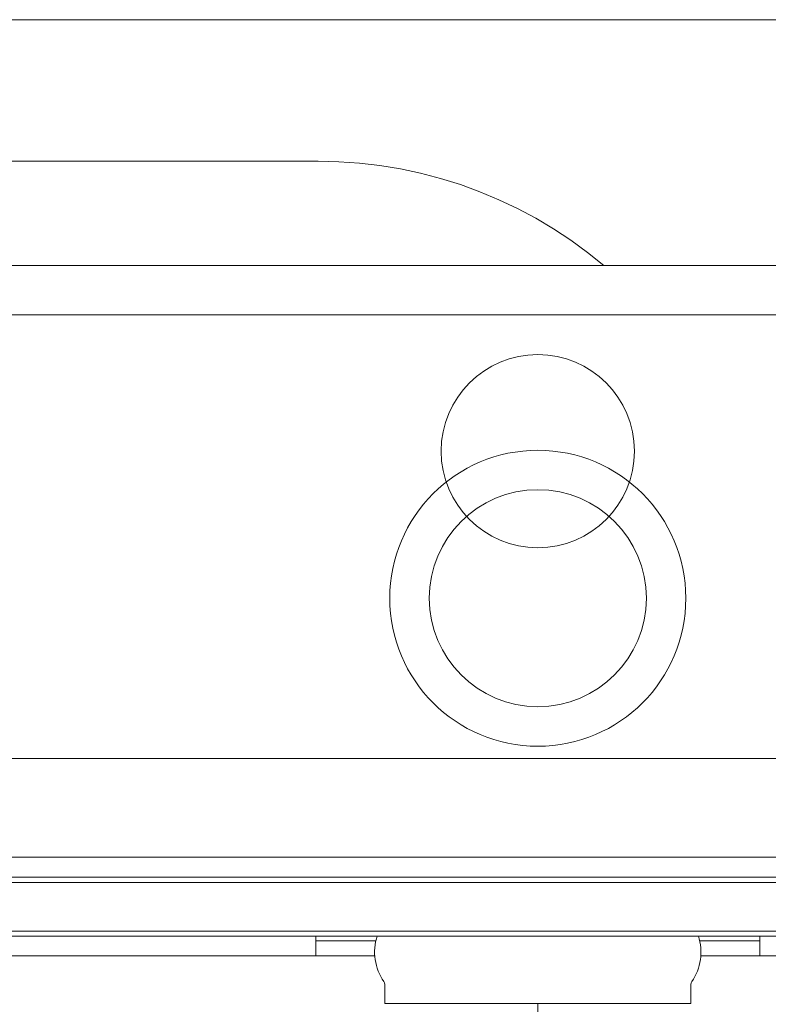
# Model space of a CAD drawing. Header units: millimetres. Extents: x -82287 to 177822, y -399756 to 0.
# Tile 146 of 228: x 52126 to 52142, y -195393 to -195373. Entities that reach past the tile are written whole.
import ezdxf
from ezdxf.enums import TextEntityAlignment as Align

# ---------------------------------------------------------------- set-up
doc = ezdxf.new("R2010")
doc.units = ezdxf.units.MM
doc.header["$MEASUREMENT"] = 0
doc.linetypes.add('SUŁOSZOWA - PB 21 03$0$HIDDEN2', pattern=[4.7625, 3.175, -1.5875])
doc.layers.add('FL_XREF', color=252, linetype='Continuous')
for name, color, linetype, lineweight in [('SUŁOSZOWA - PB 21 03$0$!! 0_ Istn-sciany', 251, 'Continuous', 0), ('SUŁOSZOWA - PB 21 03$0$!! 0_Opis_pom', 251, 'Continuous', 0), ('SUŁOSZOWA - PB 21 03$0$!! 1_OPIS POM NOWE', 251, 'Continuous', 0), ('SUŁOSZOWA - PB 21 03$0$!! 2_WYBURZENIA DO REMONTU', 251, 'Continuous', 0), ('SUŁOSZOWA - PB 21 03$0$!! 2_wypos-sanitarne', 251, 'Continuous', 0)]:
    doc.layers.add(name, color=color, linetype=linetype, lineweight=lineweight)
doc.layers.add('SUŁOSZOWA - PB 21 03$0$!!_@ wypos sanit nd', color=251, linetype='Continuous', lineweight=0, plot=False)
doc.styles.add('SUŁOSZOWA - PB 21 03$0$ARIAL', font='tahoma.ttf')

# ---------------------------------------------------------------- blocks, each defined once
blk = doc.blocks.new('SUŁOSZOWA - PB 21 03$0$A$C351F644B')
for p, q in [((-20, 17.5), (20, 17.5)), ((20, 0), (-20, 0))]:
    blk.add_line(p, q)
blk.add_circle((0, 8.75), 1.959)
blk = doc.blocks.new('SUŁOSZOWA - PB 21 03$0$A$Cff2eaf8b')
for points in [[(-0.18941, 0.08863), (-0.04454, 0.08863), (-0.04035, 0.08853), (-0.03617, 0.08824), (-0.032, 0.08775), (-0.02786, 0.08707), (-0.02376, 0.08619), (-0.0197, 0.08513), (-0.0157, 0.08388), (-0.01176, 0.08244), (-0.00789, 0.08082), (-0.0041, 0.07902), (-0.0004, 0.07705), (0.0032, 0.0749), (0.0067, 0.0726), (0.01009, 0.07012), (0.01337, 0.0675)], [(0.16493, 0.0675), (-0.16477, 0.0675)], [(-0.11847, -0.0325), (-0.11847, 0.0575), (0.11153, 0.0575), (0.11153, -0.0325)], [(-0.16, -0.0355), (-0.16, -0.0325), (0.16, -0.0325), (0.16, -0.0355)], [(0.16, -0.0555), (0.157, -0.0525), (0.16, -0.0525), (-0.16, -0.0525), (-0.157, -0.0525), (-0.16, -0.0555)], [(0.10602, -0.0525), (0.10602, -0.05658), (-0.11847, -0.05658)], [(-0.03305, -0.0725), (-0.16, -0.0725), (-0.16, -0.0695)], [(-0.045, -0.0725), (-0.045, -0.0685)], [(-0.045, -0.0695), (-0.03283, -0.0695)], [(0.03283, -0.0695), (0.045, -0.0695)], [(0.16, -0.0695), (0.16, -0.0725), (0.03305, -0.0725)], [(0.045, -0.0685), (0.045, -0.0725)]]:
    blk.add_lwpolyline(points)
blk.add_lwpolyline([(-0.11847, -0.0685), (0.11153, -0.0685), (0.11153, -0.0675), (-0.11847, -0.0675)], close=True)
blk.add_lwpolyline([(-0.04, -0.0685), (-0.03255, -0.0685, 0.236962), (-0.03118, -0.07775, -0.154353), (-0.031, -0.07832), (-0.031, -0.08218), (0.031, -0.08218), (0.031, -0.07832, -0.154353), (0.03118, -0.07775, 0.236962), (0.03255, -0.0685), (0.04, -0.0685)], format="xyb")
for radius in [0.03, 0.022]:
    blk.add_circle((0, 0), radius)
blk = doc.blocks.new('SUŁOSZOWA - PB 21 03$0$A$C6ce7c513')
at = {"lineweight": 0}
blk.add_lwpolyline([(0, 0), (0, -0.00246)], dxfattribs=at)
blk = doc.blocks.new('SUŁOSZOWA - PB 21 03')
at = {"layer": 'SUŁOSZOWA - PB 21 03$0$!! 0_ Istn-sciany'}
blk.add_lwpolyline([(52030.71142, -195425.5883), (52144.71142, -195425.5883)], dxfattribs=at)
at = {"layer": 'SUŁOSZOWA - PB 21 03$0$!! 2_WYBURZENIA DO REMONTU', "linetype": 'SUŁOSZOWA - PB 21 03$0$HIDDEN2', "ltscale": 3, "xscale": -1, "rotation": 180}
blk.add_blockref('SUŁOSZOWA - PB 21 03$0$A$C351F644B', (52074.71142, -195425.5883), dxfattribs=at)
at = {"layer": 'SUŁOSZOWA - PB 21 03$0$!! 2_wypos-sanitarne', "xscale": 100, "yscale": 100, "zscale": 100}
blk.add_blockref('SUŁOSZOWA - PB 21 03$0$A$C6ce7c513', (52074.71142, -195445.53931), dxfattribs=at)
at = {"layer": 'SUŁOSZOWA - PB 21 03$0$!!_@ wypos sanit nd', "xscale": 100, "yscale": 100, "zscale": 100}
blk.add_blockref('SUŁOSZOWA - PB 21 03$0$A$Cff2eaf8b', (52074.71142, -195437.32131), dxfattribs=at)
at = {"layer": 'SUŁOSZOWA - PB 21 03$0$!! 0_Opis_pom', "ltscale": 0.7, "style": 'SUŁOSZOWA - PB 21 03$0$ARIAL'}
for tag, p in [('B0,19', (52679.2094, -194257.55204)), ('B2,14', (73874.0461, -194402.0887)), ('B2,12', (73342.49259, -194413.89249)), ('B1,21', (60405.50261, -194427.18207)), ('B2,11', (73069.01144, -194438.89383)), ('B2,16', (75195.07765, -194441.83446)), ('A1,16', (59129.54925, -194448.08429)), ('B1,19', (59914.81903, -194448.15658)), ('B1/17', (59524.53699, -194450.37428)), ('1,23', (61575.22173, -194450.37428)), ('1,22', (60947.33929, -194456.1144)), ('A1,1', (58808.06672, -194460.94161)), ('B0,15', (51514.15008, -194461.8073)), ('B3,7', (87459.81312, -194465.07097)), ('B3,3', (88235.73906, -194465.79732)), ('B2,19.1', (76701.67035, -194466.03695)), ('B2,17', (75506.7465, -194471.3759)), ('B1,18', (59715.51745, -194473.87108)), ('B0,18', (52071.43815, -194478.40179)), ('B3,8', (90006.66539, -194478.47972)), ('B3,6', (86826.65132, -194483.15512)), ('B2,15', (74566.38885, -194487.81114)), ('B2,10', (72728.63362, -194489.37283)), ('B1,20', (60198.53687, -194490.17374)), ('B2,13', (73649.91716, -194500.01242)), ('A0,6', (49094.40602, -194505.72387)), ('A2,5', (72452.45009, -194505.90583)), ('A1,6', (58565.96262, -194514.50753)), ('B1,1', (61908.24378, -194515.48656)), ('A0,4', (49692.81919, -194517.93289)), ('B0,22', (54187.56644, -194519.04308)), ('A0,3', (49906.53818, -194524.03766)), ('B0,20', (53125.45224, -194527.8835)), ('A0,5', (49399.71914, -194533.19455)), ('B0,21', (53847.26622, -194535.08002)), ('B1,3', (62229.35503, -194604.49851)), ('B2,18', (75922.43604, -194612.23635)), ('B2,19', (77152.69039, -194617.53776)), ('A3,4', (85509.27934, -194642.47136)), ('B0,24B', (54824.42896, -194684.26784)), ('B1,4', (63476.45184, -194691.11207)), ('B0,16', (51457.40872, -194704.43091)), ('B0,13', (50367.63944, -194706.5583)), ('B0,17', (51897.58569, -194706.77195)), ('A2,4', (71695.75649, -194707.44268)), ('A1,5', (58149.22649, -194724.80163)), ('A2.1', (72371.45884, -194731.56251)), ('B0,23', (54542.05776, -194742.93939)), ('A1,2', (58744.42262, -194746.622)), ('B1,2D', (60756.29674, -194750.92727)), ('A1,15', (59129.54925, -194780.73348)), ('A3.1', (86079.08704, -194786.62422)), ('B0,14', (50962.60809, -194789.06568)), ('B1,4', (63483.03852, -194791.04365)), ('A0,2', (49295.91259, -194810.95246)), ('B2.7', (74548.27897, -194836.12781)), ('B3,2', (89035.72921, -194837.99287)), ('B1,2B', (62374.83512, -194841.86715)), ('B0,7', (52851.95551, -194845.56115)), ('B1,2A', (61803.35407, -194869.27513)), ('B0,8', (51561.38742, -194890.27848)), ('A3.2', (86016.50296, -195004.88875)), ('A1,3', (58810.05243, -195008.83917)), ('A0,1', (49914.27925, -195025.82804)), ('A0,10', (49695.87246, -195042.9259)), ('B0,17', (51225.06492, -195049.74007)), ('B2.2', (74976.1855, -195068.47988)), ('B0,6', (52110.41055, -195069.39267)), ('A2.2', (72371.45884, -195070.78713)), ('B1,8', (61403.63433, -195071.25189)), ('A0,7', (49042.50308, -195082.6056)), ('B3,11', (88623.94853, -195099.23575)), ('B3,4', (87612.56208, -195132.78192)), ('B3,5', (86839.47632, -195174.05241)), ('B0,12', (50313.60595, -195207.52936)), ('B0,11', (50726.178, -195219.06638)), ('B3,10', (89778.42161, -195220.68871)), ('B1,6', (63686.26823, -195231.3997)), ('B0,24A', (54359.17011, -195245.97867)), ('A1,4', (58093.66276, -195250.96213)), ('B0,10', (51476.34179, -195259.44699)), ('B3,9', (90479.74099, -195260.18621)), ('A0,11', (49643.96951, -195271.84772)), ('B1,14', (59332.54805, -195280.73534)), ('B2,21', (75970.16114, -195290.81005)), ('B0,9', (51798.4912, -195291.17482)), ('A0,8', (49042.50308, -195293.21363)), ('B1,13', (60186.62513, -195314.46953)), ('B2,9', (73175.51251, -195317.21162)), ('B1,5', (63419.22943, -195317.21026)), ('A2.3', (71832.37045, -195318.78232)), ('B2,4', (74493.5947, -195318.7733)), ('A3,3', (85569.83931, -195318.78232)), ('B2,3', (74674.2815, -195319.28036)), ('B1,10', (60892.94126, -195319.45825)), ('B0,3', (52068.59538, -195319.60465)), ('B3,1', (88723.65615, -195329.98594)), ('B2,8', (73894.209, -195338.18956)), ('B2,20', (77211.021, -195343.82367)), ('B1,9', (61058.12383, -195344.48743)), ('B2.1', (75304.74121, -195348.36327)), ('B0,2', (52227.2348, -195357.98297)), ('B1,2C', (61827.40698, -195369.02625)), ('B1,7', (62134.52151, -195372.05069)), ('B0,1', (53061.17304, -195403.85659)), ('A0,9', (49001.50444, -195413.15723)), ('A0,12', (49689.76592, -195485.50737)), ('B0,4', (52224.78303, -195500.96352)), ('B2,5', (74686.48999, -195507.24036)), ('B1,11', (61050.00078, -195512.89565)), ('B1,12', (60864.00751, -195544.00738)), ('B2,6', (74499.29165, -195549.55175)), ('B0,5', (52066.14362, -195556.83806)), ('C2,2', (74812.78942, -195865.8959)), ('C1,3', (61091.58871, -195973.27844)), ('C0,2A', (52278.30875, -196050.48297)), ('C0,1', (52808.36775, -196132.34208)), ('C1,2', (61690.27405, -196439.72387)), ('C1,1', (62060.59754, -196465.28533)), ('C3,1', (88979.71614, -196545.67785)), ('C0,2B', (53028.88223, -196668.8019)), ('C1,4', (61008.68123, -196686.32122)), ('C2,1', (75334.65984, -196786.2197)), ('C2,3', (74834.65119, -196933.26657)), ('C1,5', (61062.7252, -196991.42453)), ('C1,10', (62127.38542, -196998.81344)), ('C1,9', (62147.33751, -197289.53424)), ('C1,6', (61131.41824, -197329.69535)), ('C0,3', (52181.98562, -197341.92176)), ('D1,1', (73931.12245, -197584.03121)), ('C0,4', (52345.96562, -197596.60561)), ('D0,18', (60296.49264, -197617.95269)), ('C2,4', (75243.70451, -197663.89)), ('D0,7', (59141.53804, -197722.84718)), ('C1,7', (61222.2575, -197737.18052)), ('D0,17', (60701.16801, -197741.44864)), ('D1,4', (73157.19908, -197744.29721)), ('D0,3', (59562.25866, -197751.14316)), ('D1,6', (72757.78643, -197751.22612)), ('D0,6', (58741.71849, -197802.61699)), ('D0,10', (58357.73602, -197820.93991)), ('D,09', (59195.67196, -197881.51243)), ('C0,5', (52269.72696, -197902.4362)), ('C0,6', (52872.93793, -197917.07354)), ('D0,2', (59943.06082, -197917.06725)), ('D1,3', (73475.28953, -197924.29875)), ('D0,16', (60721.3534, -197935.2949)), ('D0,8', (59058.9008, -197963.64925)), ('D0,5', (59448.52586, -197969.8061)), ('C2,5', (74555.08284, -197988.7886)), ('D1,5', (73291.61607, -197999.29956)), ('D0,4', (59655.02693, -198042.2589)), ('D0,15', (60692.12223, -198127.4643)), ('D1,2', (73578.07819, -198172.30068)), ('D0,1', (59931.33074, -198173.12806)), ('D0,11', (58161.27105, -198211.45823)), ('D0,12', (58250.99458, -198537.17631)), ('D0,13', (58250.99458, -198764.99605)), ('D1,7', (71854.87376, -198786.88467)), ('D0,14', (59130.08589, -198795.3373)), ('D1,8', (71715.35366, -199212.44512))]:
    blk.add_attdef(tag, text='', height=11.968, dxfattribs=at).set_placement(p, align=Align.MIDDLE_CENTER)
at = {"layer": 'SUŁOSZOWA - PB 21 03$0$!! 1_OPIS POM NOWE', "style": 'SUŁOSZOWA - PB 21 03$0$ARIAL'}
for tag, p in [('C1.7A', (61271.6179, -197538.30303)), ('C2.5B', (74970.66097, -197546.70728)), ('C2,5C', (74903.71123, -197659.13664)), ('C2.4', (75374.07862, -197726.11453)), ('D1,2B', (74322.25834, -197791.43247)), ('C1.7C', (61260.26049, -197811.38428)), ('C1.8B', (61588.27341, -197817.62151)), ('C1.8A', (61884.42005, -197818.94854)), ('C1.7B', (61322.12354, -197933.89849)), ('C2,5A', (74943.41937, -197993.49482)), ('E1.2', (62164.78326, -198139.98688)), ('E1.5E', (62692.10372, -198153.27854)), ('D1,2C', (73419.9359, -198156.57844)), ('E3.1', (88990.58975, -198158.87886)), ('E2.9', (75361.45041, -198161.88904)), ('E2.7', (76022.45692, -198162.26272)), ('D1,2A', (74280.17915, -198172.30068)), ('E1.5D', (62993.60773, -198185.416)), ('E1.1', (61330.46191, -198191.9806)), ('E1.5C', (63016.9343, -198246.3437)), ('E1.5B', (63264.15117, -198307.8661)), ('E3.2', (88781.41347, -198385.24275)), ('E1.6', (61022.6264, -198421.00827)), ('E2.2', (74782.75417, -198427.85813)), ('E2.8', (75757.29014, -198437.09188)), ('E2.6', (76531.8031, -198444.40756)), ('E3.4', (89392.22607, -198450.03942)), ('E1.5A', (63049.47589, -198456.39852)), ('E1.5G', (62892.39981, -198586.12622)), ('E1.5F', (62736.15118, -198589.14592)), ('E1,4', (61888.25021, -198652.6996)), ('E2.1', (75803.99631, -198697.05773)), ('E1.5L', (63297.7633, -198733.65678)), ('E1.3', (61058.5992, -198806.28147)), ('E1.5H', (62893.53005, -198830.01758)), ('E2,3', (74778.52304, -198843.9541)), ('E3.3', (89150.95684, -198867.32581)), ('E1.5K', (63266.15427, -198904.67789)), ('E1.5I', (62723.74907, -199005.87002)), ('E2.4', (75135.87669, -199083.20857)), ('E2.5', (76615.04061, -199164.91143)), ('E1.5J', (63204.25187, -199215.697))]:
    blk.add_attdef(tag, text='', height=11.968, dxfattribs=at).set_placement(p, align=Align.MIDDLE_CENTER)

msp = doc.modelspace()

# ---------------------------------------------------------------- block references
at = {"layer": 'FL_XREF'}
msp.add_blockref('SUŁOSZOWA - PB 21 03', (62.282, 52.898), dxfattribs=at)

doc.saveas('drawing.dxf')
